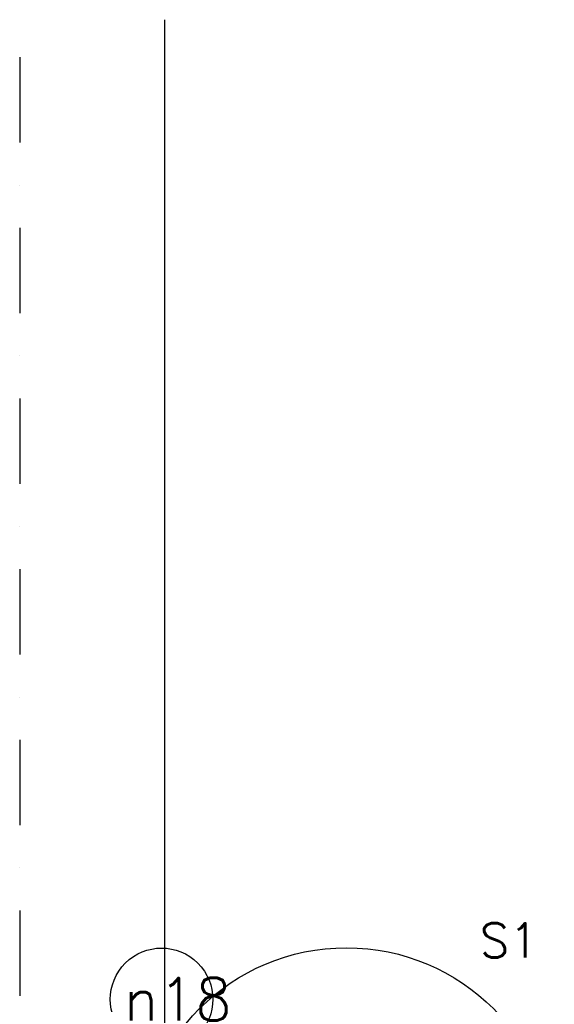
# Model space of a CAD drawing. Extents: x 0 to 317513, y 0 to 193913.
# Tile 59 of 105: x 244013 to 245578, y 107164 to 110049. Entities that reach past the tile are written whole.
import ezdxf
from ezdxf.enums import TextEntityAlignment as Align

# ---------------------------------------------------------------- set-up
doc = ezdxf.new("R2010")
doc.units = 0
doc.header["$LTSCALE"] = 20
doc.header["$MEASUREMENT"] = 0
doc.linetypes.add('DASHDOT', pattern=[25, 12.5, -6.25, 0, -6.25])
doc.linetypes.add('DD1', pattern=[2.66667, 1.66667, -0.5, 0, -0.5])
for name, color, linetype in [('_DETAILNUMMERS', 4, 'CONTINUOUS'), ('_DETAILNUMMERSTEKST', 4, 'CONTINUOUS'), ('A--L$7A3-_STRAMIEN', 3, 'CONTINUOUS'), ('A--T$7A-_STRAMIEN', 2, 'CONTINUOUS'), ('STRAMIEN', 8, 'DD1')]:
    doc.layers.add(name, color=color, linetype=linetype)
doc.styles.add('ALFA-0_25', font='ROMANS')
doc.styles.add('HIEMSTRA', font='romans.shx')

msp = doc.modelspace()

# ---------------------------------------------------------------- linework, layer by layer
at = {"layer": '_DETAILNUMMERS'}
msp.add_circle((244969.4, 106720.8), 608.7, dxfattribs=at)
at = {"layer": 'A--L$7A3-_STRAMIEN', "linetype": 'Continuous'}
msp.add_ellipse((244428, 107178.5), major_axis=(106.1, 106.1), ratio=1, dxfattribs=at)
at = {"layer": 'STRAMIEN', "linetype": 'Continuous'}
msp.add_line((244437.5, 89445.5), (244437.5, 110048.6), dxfattribs=at)
at = {"layer": 'STRAMIEN', "linetype": 'DASHDOT'}
msp.add_line((244012.6, 109939.1), (244012.6, 90566.6), dxfattribs=at)

# ---------------------------------------------------------------- texts
at = {"layer": '_DETAILNUMMERSTEKST', "style": 'HIEMSTRA'}
msp.add_text('S1', height=100, dxfattribs=at).set_placement((245360.1, 107301.1))
at = {"layer": 'A--T$7A-_STRAMIEN', "style": 'ALFA-0_25'}
msp.add_text('n18', height=125, dxfattribs=at).set_placement((244475.6, 107178.5), align=Align.MIDDLE_CENTER)

doc.saveas('drawing.dxf')
